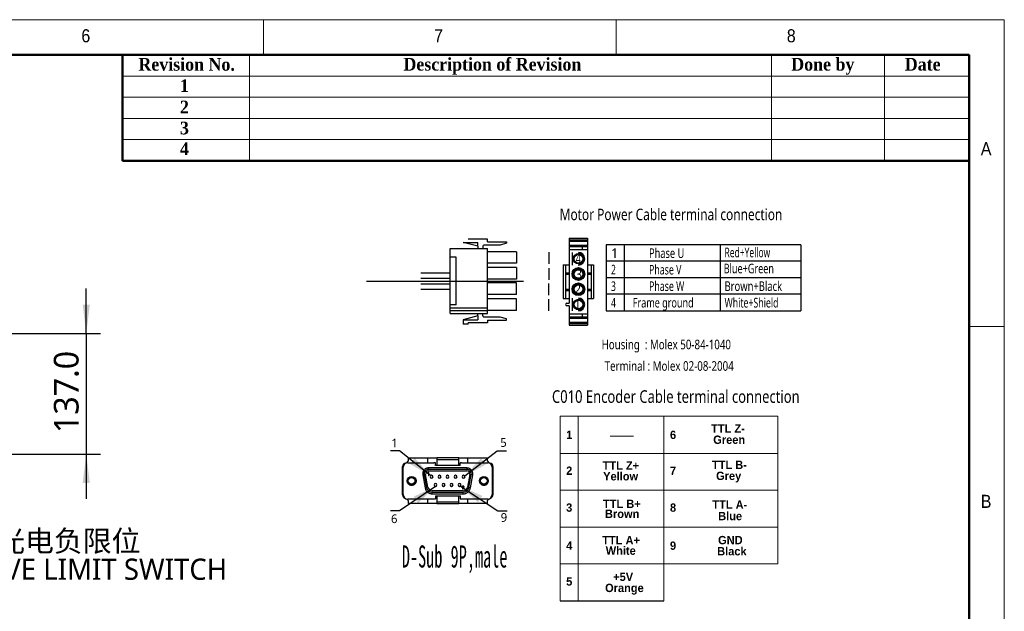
# Model space of a CAD drawing. Header units: millimetres. Extents: x 40 to 3320, y 40 to 2336.
# Tile 8 of 8: x 2203 to 3320, y 1665 to 2336. Entities that reach past the tile are written whole.
import ezdxf

# ---------------------------------------------------------------- set-up
doc = ezdxf.new("R2010")
doc.units = ezdxf.units.MM
doc.header["$LTSCALE"] = 8
doc.linetypes.add('CENTER', pattern=[10.16, 6.35, -1.27, 1.27, -1.27])
doc.linetypes.add('HIDDEN', pattern=[1.905, 1.27, -0.635])
for name, color, linetype in [('003', 179, 'Continuous'), ('1', 1, 'CENTER'), ('2', 2, 'HIDDEN'), ('DIMNS', 7, 'Continuous'), ('标注', 7, 'Continuous')]:
    doc.layers.add(name, color=color, linetype=linetype)
doc.styles.add('SLDTEXTSTYLE0', font='MSYH.TTC', dxfattribs={"bigfont": 'bigfont'})
doc.styles.add('SLDTEXTSTYLE1', font='GOTHIC.TTF', dxfattribs={"width": 0.913})
doc.styles.add('SLDTEXTSTYLE10', font='MSYH.TTC')
doc.styles.add('SLDTEXTSTYLE12', font='微软雅黑.ttf')
doc.styles.add('SLDTEXTSTYLE2', font='TIMESBD.TTF', dxfattribs={"width": 0.933})
doc.styles.add('SLDTEXTSTYLE4', font='SIMSUN.TTC', dxfattribs={"bigfont": 'bigfont'})
doc.styles.add('SLDTEXTSTYLE6', font='ARIALBD.TTF', dxfattribs={"width": 0.948})
doc.styles.get("Standard").update_dxf_attribs({"font": 'MSYH.TTC'})
doc.dimstyles.new('SLDDIMSTYLE0', dxfattribs={"dimtxt": 28, "dimasz": 32.64, "dimexe": 0, "dimexo": 0.0625, "dimgap": 7, "dimtad": 2, "dimrnd": 1e-09, "dimzin": 4, "dimdsep": 46, "dimtxsty": 'SLDTEXTSTYLE10', "dimsah": 1, "dimcen": 0.09, "dimadec": 0, "dimazin": 1, "dimtfac": 1, "dimtmove": 0, "dimatfit": 0, "dimfxl": 0, "dimfrac": 2, "dimtolj": 1, "dimtzin": 12, "dimarcsym": 0})

# ---------------------------------------------------------------- blocks, each defined once
blk = doc.blocks.new('_D_17')
at = {"layer": '标注', "color": 1}
for p, q in [((2278.9, 1980.3), (2278.9, 2031.1)), ((1300.9, 1980.3), (2294.9, 1980.3)), ((2278.9, 1980.3), (2278.9, 1843.3)), ((1300.9, 1843.3), (2294.9, 1843.3)), ((2278.9, 1843.3), (2278.9, 1792.5))]:
    blk.add_line(p, q, dxfattribs=at)
for points in [[(2278.9, 1980.3), (2282.9, 2013), (2274.8, 2013)], [(2278.9, 1843.3), (2274.8, 1810.7), (2282.9, 1810.7)]]:
    blk.add_solid(points, dxfattribs=at)
at = {"layer": '标注', "color": 1, "insert": (2242.1, 1867.2), "char_height": 28, "attachment_point": 1, "rotation": 90, "style": 'SLDTEXTSTYLE10'}
blk.add_mtext('137.0', dxfattribs=at)
blk = doc.blocks.new('SW_NOTE_0_7')
at = {"color": 0, "linetype": 'Continuous', "lineweight": 0, "char_height": 24, "attachment_point": 2}
for s, insert, style in [('光电负限位', (77.4, 12.2), 'SLDTEXTSTYLE0'), ('NEGATIVE LIMIT SWITCH', (75.2, -19.8), 'SLDTEXTSTYLE10')]:
    blk.add_mtext(s, dxfattribs=dict(at, insert=insert, style=style))
blk = doc.blocks.new('DB9')
at = {"color": 40, "linetype": 'Continuous'}
for p, q in [((-662.2, 191), (-665.1, 188.1)), ((-662.2, 195.2), (-662.2, 191)), ((-662.2, 195.2), (-635.4, 195.2)), ((-635.4, 195.2), (-635.4, 188.6)), ((-635.4, 195.2), (-622.7, 195.2)), ((-622.7, 195.2), (-622.7, 195.1)), ((-592.2, 195.2), (-622.7, 195.2)), ((-622.7, 195.1), (-622.7, 193.1)), ((-622.7, 193.1), (-622.7, 184.6)), ((-622.7, 193.1), (-592.2, 193.1)), ((-592.2, 195.1), (-592.2, 195.2)), ((-592.2, 195.2), (-579.5, 195.2)), ((-592.2, 193.1), (-592.2, 195.1)), ((-592.2, 184.6), (-592.2, 193.1)), ((-579.5, 188.6), (-579.5, 195.2)), ((-579.5, 195.2), (-552.7, 195.2)), ((-552.7, 191), (-552.7, 195.2)), ((-549.8, 188.1), (-552.7, 191)), ((-669.9, 163.7), (-669.9, 183.3)), ((-668.9, 144.5), (-668.9, 182.5)), ((-662.8, 188.6), (-626.6, 188.6)), ((-634, 181.3), (-634, 179.3)), ((-580.9, 181.3), (-634, 181.3)), ((-580.9, 179.3), (-634, 179.3)), ((-634, 177.2), (-580.9, 177.2)), ((-624.4, 188.6), (-626.6, 188.6)), ((-624.4, 184.6), (-624.4, 188.6)), ((-622.7, 184.6), (-624.4, 184.6)), ((-592.2, 184.6), (-622.7, 184.6)), ((-590.5, 184.6), (-592.2, 184.6)), ((-588.3, 188.6), (-590.5, 188.6)), ((-590.5, 184.6), (-590.5, 188.6)), ((-588.3, 188.6), (-552.1, 188.6)), ((-580.9, 181.3), (-580.9, 179.3)), ((-546, 182.5), (-546, 144.5)), ((-545, 183.3), (-545, 163.7)), ((-669.9, 144.1), (-669.9, 163.7)), ((-669.9, 163.7), (-668.9, 163.7)), ((-642.1, 173.2), (-642, 171.8)), ((-642, 171.8), (-638.8, 154)), ((-640, 172.1), (-636.8, 154.4)), ((-634.8, 154.7), (-638, 172.5)), ((-634.4, 175.2), (-634.6, 174.8)), ((-634.6, 174.8), (-634, 174.8)), ((-633.7, 175.2), (-634.4, 175.2)), ((-634, 174.8), (-634, 171.1)), ((-634, 171.1), (-633.7, 171.1)), ((-633.7, 171.1), (-633.7, 175.2)), ((-576.9, 172.5), (-580.1, 154.7)), ((-578.1, 154.4), (-574.9, 172.1)), ((-576.1, 154), (-572.9, 171.8)), ((-546, 163.7), (-545, 163.7)), ((-545, 163.7), (-545, 144.1)), ((-586.1, 149.7), (-628.8, 149.7)), ((-585.8, 154), (-586.9, 152.3)), ((-586.9, 152.3), (-586.7, 152.1)), ((-586.7, 152.1), (-585.4, 154)), ((-664.5, 138.6), (-662.2, 136.3)), ((-626.6, 138.4), (-662.8, 138.4)), ((-662.2, 136.3), (-662.2, 132.2)), ((-635.4, 138.4), (-635.4, 132.2)), ((-628.8, 147.7), (-586.1, 147.7)), ((-628.8, 145.6), (-628.8, 147.7)), ((-628.8, 145.6), (-586.1, 145.6)), ((-626.6, 138.8), (-624.4, 138.8)), ((-624.4, 142.8), (-624.4, 138.8)), ((-624.4, 142.8), (-622.7, 142.8)), ((-622.7, 142.8), (-622.7, 134.2)), ((-622.7, 142.8), (-592.2, 142.8)), ((-592.2, 134.2), (-592.2, 142.8)), ((-592.2, 142.8), (-590.5, 142.8)), ((-590.5, 142.8), (-590.5, 138.8)), ((-590.5, 138.8), (-588.3, 138.8)), ((-552.1, 138.4), (-588.3, 138.4)), ((-586.1, 145.6), (-586.1, 147.7)), ((-579.5, 132.2), (-579.5, 138.4)), ((-552.7, 136.3), (-550.4, 138.6)), ((-552.7, 132.2), (-552.7, 136.3)), ((-635.4, 132.2), (-662.2, 132.2)), ((-622.7, 132.2), (-635.4, 132.2)), ((-592.2, 134.2), (-622.7, 134.2)), ((-622.7, 134.2), (-622.7, 132.2)), ((-622.7, 132.2), (-622.7, 132.2)), ((-622.7, 132.2), (-592.2, 132.2)), ((-592.2, 132.2), (-592.2, 134.2)), ((-592.2, 132.2), (-592.2, 132.2)), ((-579.5, 132.2), (-592.2, 132.2)), ((-552.7, 132.2), (-579.5, 132.2))]:
    blk.add_line(p, q, dxfattribs=at)
at = {"color": 40}
blk.add_line((-452.2, -2.5), (-308.7, -2.5), dxfattribs=at)
at = {"color": 40, "linetype": 'Continuous', "flags": 128}
for points in [[(-642, 171.8), (-641.6, 171.8), (-641.2, 171.9), (-640.9, 172), (-640.6, 172), (-640.3, 172.1), (-640.1, 172.1), (-640, 172.1), (-640, 172.1)], [(-572.9, 171.8), (-573.3, 171.8), (-573.7, 171.9), (-574.1, 172), (-574.4, 172), (-574.6, 172.1), (-574.8, 172.1), (-574.9, 172.1), (-574.9, 172.1)], [(-638.8, 154), (-638.4, 154.1), (-638.1, 154.2), (-637.7, 154.2), (-637.4, 154.3), (-637.2, 154.3), (-637, 154.4), (-636.9, 154.4), (-636.8, 154.4)], [(-578.1, 154.4), (-578, 154.4), (-577.9, 154.4), (-577.7, 154.3), (-577.5, 154.3), (-577.2, 154.2), (-576.8, 154.2), (-576.5, 154.1), (-576.1, 154)]]:
    blk.add_lwpolyline(points, dxfattribs=at)
at = {"color": 40, "linetype": 'Continuous'}
for centre, radius in [((-657.4, 163.5), 6.1), ((-657.4, 163.5), 5.69), ((-657.4, 163.5), 4.67), ((-557.5, 163.5), 6.1), ((-557.5, 163.5), 5.69), ((-557.5, 163.5), 4.67)]:
    blk.add_circle(centre, radius, dxfattribs=at)
for centre, radius, start, end in [((-665.4, 183.3), 4.57, 94.2823, 180), ((-662.8, 182.5), 6.1, 90, 180), ((-634, 173.2), 6.1, 90, 190), ((-634, 173.2), 4.06, 90, 190), ((-580.9, 173.2), 6.1, 350, 90), ((-580.9, 173.2), 4.06, 350, 90), ((-552.1, 182.5), 6.1, 0, 90), ((-549.5, 183.3), 4.57, 0, 85.7177), ((-629.8, 169.2), 1.98, 0, 180), ((-629.8, 169.2), 1.98, 180, 0), ((-618.7, 169.2), 1.98, 0, 180), ((-618.7, 169.2), 1.98, 180, 0), ((-607.7, 169.2), 1.98, 0, 180), ((-607.7, 169.2), 1.98, 180, 0), ((-596.6, 169.2), 1.98, 0, 180), ((-596.6, 169.2), 1.98, 180, 0), ((-585.5, 169.2), 1.98, 0, 180), ((-585.5, 169.2), 1.98, 180, 0), ((-657.4, 163.9), 6.35, 220.1282, 319.8718), ((-628.8, 155.8), 8.13, 190, 270), ((-628.8, 155.8), 6.1, 190, 270), ((-624.3, 157.8), 1.98, 0, 180), ((-624.3, 157.8), 1.98, 180, 0), ((-613.2, 157.8), 1.98, 0, 180), ((-613.2, 157.8), 1.98, 180, 0), ((-602.1, 157.8), 1.98, 0, 180), ((-602.1, 157.8), 1.98, 180, 0), ((-591, 157.8), 1.98, 0, 180), ((-591, 157.8), 1.98, 180, 0), ((-586.1, 155.8), 6.1, 270, 350), ((-586.1, 155.8), 8.13, 270, 350), ((-557.5, 163.9), 6.35, 220.1282, 319.8718), ((-665.4, 144.1), 4.57, 180, 254.8919), ((-662.8, 144.5), 6.1, 180, 270), ((-552.1, 144.5), 6.1, 270, 0), ((-549.5, 144.1), 4.57, 285.1081, 0)]:
    blk.add_arc(centre, radius, start, end, dxfattribs=at)
for points, knots in [([(-634, 181.3), (-634.5, 181.3), (-635.5, 181.2), (-637, 180.8), (-638.5, 180), (-639.7, 179), (-640.6, 177.9), (-641.2, 176.9), (-641.6, 176), (-642, 174.7), (-642.1, 173.7), (-642.1, 173.2)], [0, 0, 0, 0, 0.120025, 0.239964, 0.369855, 0.499913, 0.629804, 0.694553, 0.760033, 0.879891, 1, 1, 1, 1]), ([(-572.9, 171.8), (-572.9, 172.4), (-572.7, 173.5), (-573, 175.3), (-573.7, 177), (-574.7, 178.4), (-576, 179.7), (-577.5, 180.6), (-579.2, 181.2), (-580.4, 181.3), (-580.9, 181.3)], [0, 0, 0, 0, 0.1250387, 0.2499961, 0.3749205, 0.4999979, 0.6249224, 0.7499999, 0.8748838, 1, 1, 1, 1]), ([(-638.8, 154), (-638.7, 153.5), (-638.5, 152.4), (-637.7, 150.8), (-636.7, 149.3), (-635.4, 148), (-633.9, 146.9), (-632.3, 146.2), (-630.6, 145.7), (-629.4, 145.7), (-628.8, 145.6)], [0, 0, 0, 0, 0.121122, 0.242163, 0.371008, 0.499999, 0.628844, 0.757835, 0.878805, 1, 1, 1, 1]), ([(-586.2, 156.4), (-586.2, 156.4), (-586.3, 156.4), (-586.5, 156.4), (-586.7, 156.3), (-586.8, 156.2), (-587, 156.1), (-587.1, 156.1), (-587.2, 156), (-587.3, 155.8), (-587.4, 155.7), (-587.4, 155.5), (-587.5, 155.3), (-587.5, 155.2), (-587.5, 155.1)], [0, 0, 0, 0, 0.02566, 0.128491, 0.231481, 0.3344, 0.385758, 0.488707, 0.540077, 0.636652, 0.733215, 0.829783, 0.877942, 1, 1, 1, 1]), ([(-587.5, 155.1), (-587.5, 155.1), (-587.5, 155), (-587.5, 154.8), (-587.4, 154.6), (-587.2, 154.4), (-587, 154.2), (-586.8, 154.1), (-586.5, 154), (-586.4, 154), (-586.2, 154)], [0, 0, 0, 0, 0.026645, 0.133562, 0.334999, 0.432546, 0.529963, 0.726651, 0.83159, 1, 1, 1, 1]), ([(-587.1, 155.2), (-587.1, 155.2), (-587.1, 155.3), (-587.1, 155.4), (-587, 155.6), (-586.9, 155.7), (-586.8, 155.8), (-586.7, 155.9), (-586.5, 155.9), (-586.3, 156), (-586.2, 156)], [0, 0, 0, 0, 0.038036, 0.191896, 0.345703, 0.436458, 0.52714, 0.639648, 0.752162, 1, 1, 1, 1]), ([(-586.2, 154.4), (-586.2, 154.4), (-586.3, 154.4), (-586.4, 154.4), (-586.6, 154.4), (-586.8, 154.5), (-586.9, 154.7), (-587, 154.8), (-587.1, 154.9), (-587.1, 155.1), (-587.1, 155.2), (-587.1, 155.2)], [0, 0, 0, 0, 0.037183, 0.186471, 0.307869, 0.419566, 0.645113, 0.731372, 0.813048, 0.978006, 1, 1, 1, 1]), ([(-585, 155.1), (-585, 155.2), (-585, 155.2), (-585, 155.4), (-585, 155.6), (-585.1, 155.7), (-585.2, 155.9), (-585.3, 156), (-585.4, 156.1), (-585.5, 156.2), (-585.7, 156.3), (-585.8, 156.3), (-586, 156.4), (-586.1, 156.4), (-586.2, 156.4)], [0, 0, 0, 0, 0.025994, 0.130219, 0.234554, 0.286583, 0.39088, 0.490543, 0.540262, 0.639933, 0.739563, 0.789269, 0.893251, 1, 1, 1, 1]), ([(-586.2, 156), (-586.2, 156), (-586.1, 156), (-586, 155.9), (-585.8, 155.9), (-585.6, 155.8), (-585.5, 155.7), (-585.4, 155.5), (-585.3, 155.4), (-585.3, 155.2), (-585.3, 155.2)], [0, 0, 0, 0, 0.037953, 0.190431, 0.304799, 0.415118, 0.637748, 0.728087, 0.813033, 1, 1, 1, 1]), ([(-585.3, 155.2), (-585.3, 155.1), (-585.3, 155.1), (-585.3, 154.9), (-585.4, 154.8), (-585.5, 154.6), (-585.6, 154.5), (-585.8, 154.4), (-585.9, 154.4), (-586.1, 154.4), (-586.2, 154.4)], [0, 0, 0, 0, 0.038548, 0.194019, 0.288815, 0.475404, 0.576458, 0.665863, 0.77713, 1, 1, 1, 1]), ([(-586.2, 154), (-586.2, 154), (-586.1, 154), (-586, 154), (-585.9, 154), (-585.8, 154)], [0, 0, 0, 0, 0.1196495, 0.5984632, 1, 1, 1, 1]), ([(-586.1, 145.6), (-585.5, 145.7), (-584.4, 145.7), (-582.6, 146.2), (-581, 146.9), (-579.5, 148), (-578.2, 149.3), (-577.2, 150.8), (-576.4, 152.4), (-576.2, 153.5), (-576.1, 154)], [0, 0, 0, 0, 0.121122, 0.242163, 0.371008, 0.499999, 0.628844, 0.757835, 0.878805, 1, 1, 1, 1]), ([(-585.4, 154), (-585.4, 154), (-585.4, 154), (-585.3, 154.2), (-585.2, 154.3), (-585.1, 154.5), (-585, 154.7), (-585, 154.8), (-585, 155), (-585, 155.1), (-585, 155.1)], [0, 0, 0, 0, 0.039423, 0.197137, 0.354891, 0.512709, 0.670701, 0.749576, 0.828465, 1, 1, 1, 1])]:
    blk.add_open_spline(points, degree=3, knots=knots, dxfattribs=at)
at = {"layer": '2', "color": 40, "linetype": 'Continuous', "lineweight": 15}
for p, q in [((-452.2, 252.8), (-452.2, -2.5)), ((-151.2, 252.8), (-452.2, 252.8)), ((-427, 252.8), (-427, -2.5)), ((-308.7, 252.8), (-308.7, -2.5)), ((-151.2, 252.8), (-151.2, 48.6)), ((-452.2, 201.5), (-151.2, 201.5)), ((-452.2, 150.5), (-151.2, 150.5)), ((-452.2, 99.6), (-151.2, 99.6)), ((-452.2, 48.6), (-151.2, 48.6))]:
    blk.add_line(p, q, dxfattribs=at)
at = {"style": 'SLDTEXTSTYLE4', "width": 0.54}
blk.add_text('D-Sub 9P,male', height=30.567, dxfattribs=at).set_placement((-670.9, 43.7))
at = {"layer": '003', "color": 2, "width": 0.792254}
blk.add_text('C010 Encoder Cable terminal connection', height=17.419, rotation=0.0028, dxfattribs=at).set_placement((-463.4, 271.3, 0))
at = {"layer": '2', "color": 40, "linetype": 'Continuous', "lineweight": 15, "attachment_point": 1}
for s, insert, char_height, style in [('1', (-443.8, 232.8), 11.5, 'SLDTEXTSTYLE6'), ('6', (-300.3, 232.8), 11.5, 'SLDTEXTSTYLE6'), ('TTL Z-', (-243.4, 241.7), 11.52, 'SLDTEXTSTYLE6'), ('——', (-383.2, 232.8), 11.52, 'SLDTEXTSTYLE2'), ('Green', (-240.5, 226.1), 11.52, 'SLDTEXTSTYLE6'), ('TTL B-', (-242.3, 191.4), 11.52, 'SLDTEXTSTYLE6'), ('2', (-443.8, 183.3), 11.5, 'SLDTEXTSTYLE6'), ('TTL Z+', (-393.4, 190.4), 11.52, 'SLDTEXTSTYLE6'), ('7', (-300.3, 183.3), 11.5, 'SLDTEXTSTYLE6'), ('Yellow', (-392.7, 175.6), 11.52, 'SLDTEXTSTYLE6'), ('Grey', (-236.6, 176.2), 11.52, 'SLDTEXTSTYLE6'), ('TTL B+', (-392.9, 137.5), 11.52, 'SLDTEXTSTYLE6'), ('TTL A-', (-241.8, 136.4), 11.52, 'SLDTEXTSTYLE6'), ('3', (-443.8, 132.3), 11.5, 'SLDTEXTSTYLE6'), ('Brown', (-390.1, 123.7), 11.52, 'SLDTEXTSTYLE6'), ('8', (-300.3, 132.3), 11.5, 'SLDTEXTSTYLE6'), ('Blue', (-233.7, 120.6), 11.52, 'SLDTEXTSTYLE6'), ('TTL A+', (-393.9, 87.2), 11.52, 'SLDTEXTSTYLE6'), ('GND', (-233.8, 87.4), 11.52, 'SLDTEXTSTYLE6'), ('4', (-443.8, 79.7), 11.5, 'SLDTEXTSTYLE6'), ('White', (-389.1, 72.8), 11.52, 'SLDTEXTSTYLE6'), ('9', (-300.3, 79.7), 11.5, 'SLDTEXTSTYLE6'), ('Black', (-235.1, 72), 11.52, 'SLDTEXTSTYLE6'), ('5', (-443.8, 30.2), 11.5, 'SLDTEXTSTYLE6'), ('+5V', (-378.8, 36.6), 11.52, 'SLDTEXTSTYLE6'), ('Orange', (-390, 21.3), 11.52, 'SLDTEXTSTYLE6')]:
    blk.add_mtext(s, dxfattribs=dict(at, insert=insert, char_height=char_height, style=style))
at = {"layer": 'DIMNS', "char_height": 12, "attachment_point": 1, "style": 'SLDTEXTSTYLE12'}
for s, insert in [('1', (-685.3, 221.9)), ('5', (-534.9, 222.5)), ('6', (-685.9, 117.1)), ('9', (-534.3, 118.9))]:
    blk.add_mtext(s, dxfattribs=dict(at, insert=insert))
at = {"layer": 'DIMNS'}
for points in [[(-631.1, 170.7), (-674, 205.1), (-686.7, 205.1)], [(-583.9, 170.4), (-539.1, 205.1), (-526.4, 205.1)], [(-624.4, 155.8), (-674, 121.9), (-686.7, 121.9)], [(-589.9, 156.2), (-538.2, 121.9), (-525.5, 121.9)]]:
    blk.add_leader(points, dimstyle='SLDDIMSTYLE0', dxfattribs=at)

msp = doc.modelspace()

# ---------------------------------------------------------------- linework, layer by layer
at = {"color": 7, "linetype": 'Continuous', "lineweight": 18}
for p, q in [((3320, 2336), (40, 2336)), ((2480, 2336), (2480, 2296)), ((2880, 2296), (2880, 2336)), ((3320, 40), (3320, 2336)), ((80, 2296), (3280, 2296)), ((2464, 2296), (2464, 2176)), ((3056, 2296), (3056, 2176)), ((3184, 2296), (3184, 2176)), ((3280, 2296), (3280, 2176)), ((3280, 2296), (3280, 80)), ((2320, 2272), (3280, 2272)), ((2320, 2248), (3280, 2248)), ((2320, 2224), (3280, 2224)), ((2320, 2200), (3280, 2200)), ((3320, 1988), (3280, 1988))]:
    msp.add_line(p, q, dxfattribs=at)
at = {"color": 7, "linetype": 'Continuous', "lineweight": 50}
for p, q in [((3280, 2296), (80, 2296)), ((2320, 2296), (2320, 2176)), ((3280, 2296), (3280, 80)), ((3280, 2176), (2320, 2176))]:
    msp.add_line(p, q, dxfattribs=at)
at = {"color": 7, "linetype": 'Continuous'}
for p, q in [((2826.5994567, 2088.3160539), (2847.3619435, 2088.3170844)), ((2826.5994567, 2088.3160539), (2826.6031265, 2014.3785314)), ((2847.3619435, 2088.3170844), (2847.3668442, 1989.5799249)), ((2826.5995597, 2086.2398052), (2847.3620465, 2086.2408357)), ((2826.5996227, 2084.9709866), (2847.3621095, 2084.9720171)), ((2826.599846, 2080.4724478), (2847.3623328, 2080.4734783)), ((2826.5999318, 2078.7422405), (2847.3624187, 2078.7432711)), ((2841.1336726, 2078.7429619), (2841.1338444, 2075.2825474)), ((2826.6001036, 2075.2818261), (2847.3625904, 2075.2828566)), ((2829.7554485, 2072.1267943), (2829.7561658, 2057.6746842)), ((2819.6801334, 2057.9794102), (2826.6009624, 2057.9797537)), ((2819.6801334, 2057.9794102), (2819.6820227, 2019.9148511)), ((2822.448465, 2057.9795476), (2822.4503543, 2019.9149885)), ((2847.3634492, 2057.9807842), (2854.2842781, 2057.9811278)), ((2851.5159465, 2057.9809904), (2851.5178358, 2019.9164312)), ((2854.2842781, 2057.9811278), (2854.2861674, 2019.9165686)), ((2822.4489125, 2048.964434), (2826.6014098, 2048.9646401)), ((2822.4489803, 2047.5983042), (2826.6014776, 2047.5985103)), ((2847.3638966, 2048.9656707), (2851.516394, 2048.9658768)), ((2847.3639644, 2047.5995408), (2851.5164618, 2047.5997469)), ((2822.449839, 2030.2962319), (2826.6023364, 2030.296438)), ((2822.4499068, 2028.9301021), (2826.6024042, 2028.9303082)), ((2847.3648232, 2030.2974685), (2851.5173206, 2030.2976746)), ((2847.364891, 2028.9313387), (2851.5173884, 2028.9315448)), ((2819.6820227, 2019.9148511), (2826.6028516, 2019.9151946)), ((2823.8347949, 2014.378394), (2826.6031265, 2014.3785314)), ((2826.6032639, 2011.6101999), (2823.8349323, 2011.6100624)), ((2826.6032639, 2011.6101999), (2826.6043574, 1989.5788944)), ((2829.7580248, 2020.2205773), (2829.7587421, 2005.7684672)), ((2847.3653385, 2019.9162251), (2854.2861674, 2019.9165686)), ((2826.6037104, 2002.6131222), (2847.3661972, 2002.6141528)), ((2826.6038822, 1999.1527078), (2847.366369, 1999.1537383)), ((2841.1374512, 2002.6138436), (2841.1376229, 1999.1534291)), ((2826.603968, 1997.4225005), (2847.3664549, 1997.423531)), ((2826.6041913, 1992.9239617), (2847.3666781, 1992.9249922)), ((2826.6042543, 1991.6551431), (2847.3667411, 1991.6561736)), ((2826.6043574, 1989.5788944), (2847.3668442, 1989.5799249))]:
    msp.add_line(p, q, dxfattribs=at)
at = {"ltscale": 10}
for p, q in [((2706.3128726, 2083.4876133), (2722.9368554, 2083.4884381)), ((2722.9370753, 2079.0908651), (2706.3128726, 2083.4876133)), ((2733.9306095, 2087.0620104), (2711.8096584, 2087.0609127)), ((2722.9370753, 2079.0908651), (2722.9368554, 2083.4884381)), ((2722.9370753, 2079.0908651), (2722.9372121, 2076.3423828)), ((2728.4340398, 2079.0911388), (2728.4341766, 2076.3426565)), ((2748.0920905, 2080.466355), (2729.8082144, 2080.4654479)), ((2733.9307606, 2084.0386816), (2733.9306095, 2087.0620104)), ((2733.9307606, 2084.0386816), (2755.619875, 2084.0397556)), ((2755.6199534, 2082.4838419), (2748.0920905, 2080.466355)), ((2755.619875, 2084.0397556), (2755.6199534, 2082.4838419)), ((3089.2985754, 2080.8099512), (2868.300088, 2080.7989822)), ((2868.300088, 2080.7989822), (2868.3038071, 2005.8687476)), ((2888.7356066, 2080.7999965), (2888.7393256, 2005.8697619)), ((2997.72504, 2080.805406), (2997.7287591, 2005.8751715)), ((2691.6045088, 2076.3408291), (2733.9311427, 2076.3429279)), ((2691.6081517, 2002.9563414), (2691.6045088, 2076.3408291)), ((2698.476193, 2066.7214813), (2691.6049866, 2066.7211404)), ((2698.4788804, 2012.5763711), (2698.476193, 2066.7214813)), ((2733.9347841, 2002.9584425), (2733.9311427, 2076.3429279)), ((2766.9131042, 2072.9089611), (2733.9313124, 2072.9073258)), ((2766.9131042, 2072.9089611), (2766.9137584, 2059.7162451)), ((2803.2770074, 2072.202955), (2803.2776617, 2059.0102391)), ((2766.9137584, 2059.7162451), (2733.9319682, 2059.7146076)), ((2766.9139902, 2055.0438241), (2733.9321985, 2055.0421888)), ((2766.9139902, 2055.0438241), (2766.9146445, 2041.8511081)), ((3088.9948152, 2062.0752141), (2868.3010178, 2062.0664235)), ((2658.2812358, 2048.9917721), (2691.6058651, 2048.9934247)), ((2803.2778935, 2054.337818), (2803.2785477, 2041.145102)), ((2658.2815448, 2042.7618807), (2691.6061742, 2042.7635333)), ((2658.2818531, 2036.5319854), (2691.6064848, 2036.5336395)), ((2766.9146445, 2041.8511081), (2733.9328542, 2041.8494706)), ((2766.9148644, 2037.4535351), (2733.9330726, 2037.4518999)), ((2766.9155186, 2024.2608192), (2766.9148644, 2037.4535351)), ((2803.2794218, 2023.5548131), (2803.2787676, 2036.747529)), ((3089.3004351, 2043.3426554), (2868.3019476, 2043.3338649)), ((2658.2821614, 2030.3020901), (2691.6067931, 2030.3037442)), ((2766.9155186, 2024.2608192), (2733.9337284, 2024.2591816)), ((3089.3013647, 2024.6122752), (2868.3028773, 2024.6013063)), ((2698.4788804, 2012.5763711), (2691.6076739, 2012.5760301)), ((2766.9157504, 2019.5883981), (2733.9339602, 2019.5867605)), ((2766.9164062, 2006.3956799), (2766.9157504, 2019.5883981)), ((2803.2803094, 2005.6896738), (2803.2796536, 2018.882392)), ((2691.6081517, 2002.9563414), (2733.9347841, 2002.9584425)), ((2722.9409896, 2000.2094114), (2706.3172213, 1995.8110167)), ((2722.9409896, 2000.2094114), (2722.9408528, 2002.9578936)), ((2722.9409896, 2000.2094114), (2722.941208, 1995.8118407)), ((2728.4379541, 2000.2096851), (2728.4378196, 2002.9581688)), ((2748.0961417, 1998.836419), (2729.8122656, 1998.835512)), ((2766.9164062, 2006.3956799), (2733.9346144, 2006.3940446)), ((2755.6242052, 1996.819682), (2748.0961417, 1998.836419)), ((2868.3038071, 2005.8687476), (3089.3022945, 2005.8797166)), ((2706.3172213, 1995.8110167), (2722.941208, 1995.8118407)), ((2706.3172213, 1995.8110167), (2706.3174808, 1990.5888987)), ((2711.8144468, 1990.5891701), (2706.3174808, 1990.5888987)), ((2733.935315, 1992.2393585), (2711.8143638, 1992.2382608)), ((2711.8144468, 1990.5891701), (2711.8143638, 1992.2382608)), ((2733.9351662, 1995.2626888), (2755.6242813, 1995.2637667)), ((2733.9351662, 1995.2626888), (2733.935315, 1992.2393585)), ((2755.6242813, 1995.2637667), (2755.6242052, 1996.819682))]:
    msp.add_line(p, q, dxfattribs=at)
msp.add_line((3089.2985754, 2080.8099512), (3089.2985754, 2005.8797164))
at = {"color": 7, "linetype": 'Continuous'}
for centre, radius in [((2836.9818623, 2064.9010979), 5.9346108), ((2836.9818623, 2064.9010979), 4.8445803), ((2836.982721, 2047.5990256), 7.2258831), ((2836.982721, 2047.5990256), 6.6266937), ((2836.982721, 2047.5990256), 5.9346108), ((2836.982721, 2047.5990256), 4.8445803), ((2836.9835798, 2030.2969532), 7.2258831), ((2836.9835798, 2030.2969532), 6.6266937), ((2836.9835798, 2030.2969532), 5.9346108), ((2836.9835798, 2030.2969532), 4.8445803), ((2836.9844386, 2012.9948809), 5.9346108), ((2836.9844386, 2012.9948809), 4.8445803)]:
    msp.add_circle(centre, radius, dxfattribs=at)
at = {"ltscale": 10}
for centre, start, end in [((2729.8082817, 2079.091206), 90.0028428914, 180.0028428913), ((2729.812196, 2000.2097523), 180.0028428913, 270.0028428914)]:
    msp.add_arc(centre, 1.3742413, start, end, dxfattribs=at)
at = {"color": 7, "linetype": 'Continuous'}
for centre, radius, start, end in [((2836.9818623, 2064.9010979), 7.2258831, 270.0028438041, 90.0028438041), ((2836.9818623, 2064.9010979), 6.6266937, 270.0028438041, 90.0028438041), ((2823.8348636, 2012.9942282), 1.3841658, 90.0028438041, 270.0028438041), ((2836.9844386, 2012.9948809), 7.2258831, 270.0028438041, 90.0028438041), ((2836.9844386, 2012.9948809), 6.6266937, 270.0028438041, 90.0028438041)]:
    msp.add_arc(centre, radius, start, end, dxfattribs=at)
at = {"layer": '1', "ltscale": 10}
msp.add_line((2596.8267736, 2039.6438805), (2774.649139, 2039.6527065), dxfattribs=at)
at = {"layer": '2', "ltscale": 10}
for p, q in [((2691.6078437, 2009.140428), (2733.9344776, 2009.1425269)), ((2691.6079805, 2006.3919458), (2733.9346144, 2006.3940446))]:
    msp.add_line(p, q, dxfattribs=at)

# ---------------------------------------------------------------- block references
at = {"xscale": 0.8205678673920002, "yscale": 0.8205678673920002, "zscale": 0.8205678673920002}
msp.add_blockref('DB9', (3187.2605424, 1678.8618878), dxfattribs=at)
at = {"color": 7, "linetype": 'Continuous', "lineweight": 0}
msp.add_blockref('SW_NOTE_0_7', (2181.1036444, 1744.6169658), dxfattribs=at)

# ---------------------------------------------------------------- texts
for s, insert, char_height, attachment_point, style in [('6', (2273.3333333, 2325.1704848), 14.8166667, 1, 'SLDTEXTSTYLE1'), ('7', (2673.3333333, 2325.1704848), 14.8166667, 1, 'SLDTEXTSTYLE1'), ('8', (3073.3333333, 2325.1704848), 14.8166667, 1, 'SLDTEXTSTYLE1'), ('Revision No.', (2337.9920233, 2292.5852783), 14.4, 1, 'SLDTEXTSTYLE2'), ('Description of Revision', (2739.4454999, 2292.6852781), 14.4, 2, 'SLDTEXTSTYLE2'), ('Done by', (3114.154228, 2292.6852781), 14.4, 2, 'SLDTEXTSTYLE2'), ('Date', (3227.423141, 2292.6852781), 14.4, 2, 'SLDTEXTSTYLE2'), ('1', (2385.098183, 2268.3996922), 14.4, 1, 'SLDTEXTSTYLE2'), ('2', (2385.098183, 2244.2041255), 14.4, 1, 'SLDTEXTSTYLE2'), ('3', (2385.098183, 2220.3615997), 14.4, 1, 'SLDTEXTSTYLE2'), ('4', (2385.098183, 2196.9306144), 14.4, 1, 'SLDTEXTSTYLE2'), ('A', (3293.3333333, 2197.1704528), 14.8166667, 1, 'SLDTEXTSTYLE1'), ('B', (3293.3333333, 1797.1704528), 14.8166667, 1, 'SLDTEXTSTYLE1')]:
    msp.add_mtext(s, dxfattribs=dict(at, insert=insert, char_height=char_height, attachment_point=attachment_point, style=style))
at = {"layer": '003', "color": 2}
for s, height, width, p in [('Motor Power Cable terminal connection', 13.078731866, 0.792254, (2815.7454963, 2108.6219733, 0.0000006)), ('Phase U', 10.89894322, 0.738281, (2917.0736041, 2065.815356)), ('Red+Yellow', 10.89894322, 0.675, (3002.7117829, 2066.5556844)), ('4', 10.8989432, 0.675, (2834.0418734, 2059.7993395)), ('1', 10.8989432, 1.0125, (2874.022777, 2065.8132193)), ('2', 10.8989432, 0.675, (2874.0237068, 2047.0806606)), ('Phase V', 10.89894322, 0.701733, (2917.0745325, 2047.0827974)), ('Blue+Green', 10.89894322, 0.723214, (3001.7790653, 2048.3799518)), ('3', 10.8989432, 0.9, (2833.7504827, 2041.9429766)), ('2', 10.8989432, 0.9, (2832.6616118, 2025.070945)), ('3', 10.8989432, 0.675, (2874.0246366, 2028.348102)), ('Phase W', 10.89894322, 0.701733, (2917.0754622, 2028.3502388)), ('Brown+Black', 10.898943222, 0.75, (3002.7684046, 2028.354492)), ('Frame ground', 10.898943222, 0.721068, (2898.6844213, 2009.6167673)), ('White+Shield', 10.898943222, 0.698276, (3002.7693344, 2009.6219334)), ('1', 10.8989432, 1.0125, (2831.8744114, 2007.6072896)), ('4', 10.8989432, 0.675, (2874.0255663, 2009.6155434)), ('Housing  : Molex 50-84-1040 ', 10.898943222, 0.775532, (2863.2963543, 1962.2319232)), ('Terminal : Molex 02-08-2004', 10.898943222, 0.775532, (2866.7600268, 1937.8335314))]:
    msp.add_text(s, height=height, rotation=0.0028438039, dxfattribs=dict(at, width=width)).set_placement(p)

# ---------------------------------------------------------------- dimensions: what is measured, and where the dimension line sits
at = {"layer": '标注', "color": 1}
dim = msp.add_linear_dim(base=(2278.8617823, 1843.3462688), p1=(1300.8617823, 1980.3462688), p2=(1300.8617823, 1843.3462688), angle=90, dimstyle='SLDDIMSTYLE0', dxfattribs=at)
dim.commit()
dim.dimension.update_dxf_attribs({"geometry": '_D_17', "text_midpoint": (2278.8617823, 1911.8462688), "dimtype": 160})

doc.saveas('drawing.dxf')
